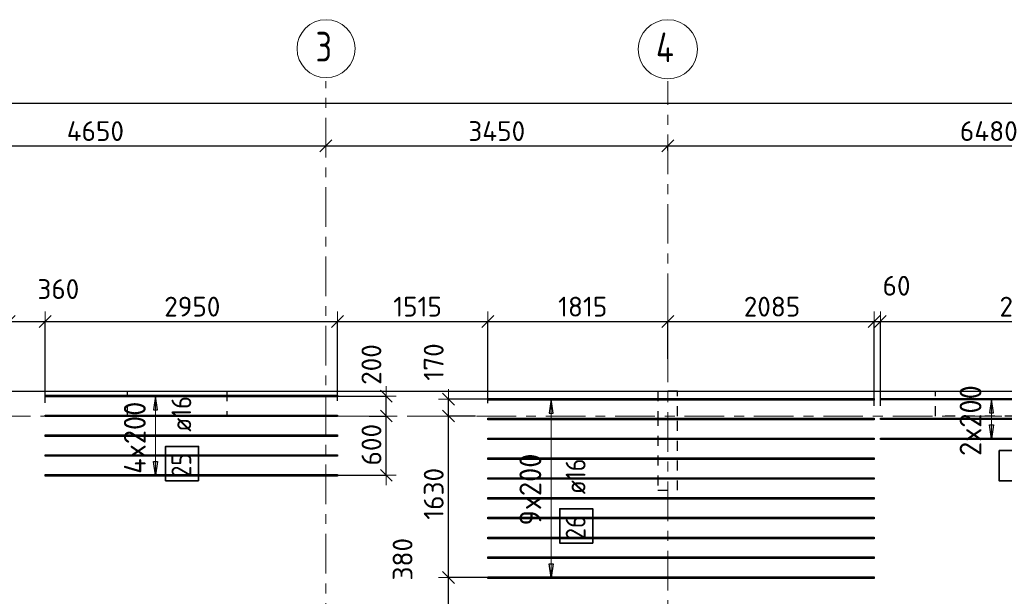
# Model space of a CAD drawing. Header units: metres. Extents: x -38 to 97, y -15 to 21.
# Tile 13 of 132: x 6.06 to 16, y 14.58 to 20.4. Entities that reach past the tile are written whole.
import ezdxf

# ---------------------------------------------------------------- set-up
doc = ezdxf.new("R2010")
doc.units = ezdxf.units.M
doc.header["$PDMODE"] = 65
for name, pattern in [('______11', [0.5, 0.4, -0.05, 0, -0.05]), ('______2', [0.0405, 0.03, -0.0105]), ('______5', [1.1, 0.8, -0.1, 0.1, -0.1])]:
    doc.linetypes.add(name, pattern=pattern)
for name, color, linetype, lineweight in [('XR$2$Осевая линия (1)', 7, '______5', 13), ('XR$2$Размерная линия (1)', 7, 'Continuous', 13), ('XR$4$Перекрытие (1)', 7, 'Continuous', 35), ('XR$4$Размерная линия (1)', 7, 'Continuous', 13)]:
    doc.layers.add(name, color=color, linetype=linetype, lineweight=lineweight)
doc.layers.add('XR$4$Арм.стержн.Доп. Арм верхн.зоны Х', color=7, linetype='Continuous', lineweight=35, true_color=0x8c8cff)
doc.layers.add('XR$6$Стена_ бетон несущ.', color=7, linetype='Continuous', lineweight=70, true_color=0xb4b496)
doc.styles.add('ISOCPEUR', font='txt')
doc.dimstyles.new('DIMSTYLE_3', dxfattribs={"dimtxt": 0.2, "dimasz": 0.2, "dimexe": 0, "dimexo": 0, "dimgap": 0.1, "dimtad": 2, "dimdec": 0, "dimlfac": 1000, "dimrnd": 5, "dimzin": 12, "dimdsep": 46, "dimtxsty": 'ISOCPEUR', "dimblk1": 'ALL_ML_STRICH', "dimblk2": 'ALL_ML_STRICH', "dimsah": 1, "dimcen": 0, "dimclrd": 7, "dimclre": 256, "dimclrt": 7, "dimadec": 0, "dimazin": 0, "dimtfac": 1, "dimtdec": 0, "dimtix": 1, "dimtmove": 2, "dimatfit": 3, "dimfxl": 0, "dimtzin": 0, "dimlwd": 0, "dimlwe": -3, "dimarcsym": 0})
doc.dimstyles.new('DIMSTYLE_33', dxfattribs={"dimtxt": 0.2, "dimasz": 0.2, "dimexe": 0, "dimexo": 0, "dimgap": 0.1, "dimtad": 2, "dimdec": 0, "dimlfac": 1000, "dimrnd": 5, "dimzin": 12, "dimdsep": 46, "dimtxsty": 'ISOCPEUR', "dimblk1": 'ALL_ML_STRICH', "dimblk2": 'ALL_ML_STRICH', "dimsah": 1, "dimcen": 0, "dimclrd": 7, "dimclre": 256, "dimclrt": 7, "dimadec": 0, "dimazin": 0, "dimtfac": 1, "dimtdec": 0, "dimtix": 1, "dimtmove": 2, "dimatfit": 3, "dimfxl": 0, "dimtvp": 1.2, "dimtzin": 0, "dimlwd": 0, "dimlwe": -3, "dimarcsym": 0})

# ---------------------------------------------------------------- blocks, each defined once
blk = doc.blocks.new('ALL_ML_STRICH')
at = {"color": 0, "linetype": 'ByBlock', "lineweight": -2}
for p, q in [((0, -0.5), (0, 0.5)), ((-1, 0), (0.5, 0)), ((-0.3, -0.3), (0.3, 0.3))]:
    blk.add_line(p, q, dxfattribs=at)
blk = doc.blocks.new('*D11')
at = {"layer": 'DEFPOINTS', "color": 7, "linetype": 'Continuous', "lineweight": 13, "transparency": 33554687}
for p in [(0.5, 19.5574), (0.5, 19.3768), (61.6, 17.1197)]:
    blk.add_point(p, dxfattribs=at)
at = {"layer": 'XR$2$Размерная линия (1)', "color": 9, "linetype": 'Continuous', "lineweight": -2, "true_color": 0xc7c7c7, "transparency": 33554687}
for p, q in [((0.5, 19.3568), (0.5, 19.5574)), ((61.6, 17.1397), (61.6, 19.5574))]:
    blk.add_line(p, q, dxfattribs=at)
at = {"layer": 'XR$2$Размерная линия (1)', "color": 7, "linetype": 'Continuous', "lineweight": -2, "transparency": 33554687}
blk.add_line((0.5, 19.5574), (61.6, 19.5574), dxfattribs=at)
at = {"layer": 'XR$2$Размерная линия (1)', "color": 7, "linetype": 'Continuous', "lineweight": 13, "transparency": 33554687, "xscale": 0.2, "yscale": 0.2, "zscale": 0.2, "rotation": 180}
blk.add_blockref('ALL_ML_STRICH', (0.5, 19.5574), dxfattribs=at)
at = {"layer": 'XR$2$Размерная линия (1)', "color": 7, "linetype": 'Continuous', "lineweight": 13, "transparency": 33554687, "xscale": 0.2, "yscale": 0.2, "zscale": 0.2}
blk.add_blockref('ALL_ML_STRICH', (61.6, 19.5574), dxfattribs=at)
at = {"layer": 'XR$2$Размерная линия (1)', "color": 7, "linetype": 'Continuous', "lineweight": 13, "transparency": 33554687, "insert": (31.1, 19.7074), "char_height": 0.2, "width": 1, "attachment_point": 5, "style": 'ISOCPEUR'}
blk.add_mtext('\\A1;{61100}', dxfattribs=at)
blk = doc.blocks.new('*D27')
at = {"layer": 'DEFPOINTS', "color": 7, "linetype": 'Continuous', "lineweight": 13, "transparency": 33554687}
for p in [(4.5, 19.1912), (4.5, 19.1261), (9.15, 19.1262)]:
    blk.add_point(p, dxfattribs=at)
at = {"layer": 'XR$2$Размерная линия (1)', "color": 9, "linetype": 'Continuous', "lineweight": -2, "true_color": 0xc7c7c7, "transparency": 33554687}
for p, q in [((4.5, 19.1712), (4.5, 19.1261)), ((9.15, 19.1261), (9.15, 19.1261))]:
    blk.add_line(p, q, dxfattribs=at)
at = {"layer": 'XR$2$Размерная линия (1)', "color": 7, "linetype": 'Continuous', "lineweight": -2, "transparency": 33554687}
blk.add_line((4.5, 19.1261), (9.15, 19.1261), dxfattribs=at)
at = {"layer": 'XR$2$Размерная линия (1)', "color": 7, "linetype": 'Continuous', "lineweight": 13, "transparency": 33554687, "xscale": 0.2, "yscale": 0.2, "zscale": 0.2, "rotation": 180}
blk.add_blockref('ALL_ML_STRICH', (4.5, 19.1261), dxfattribs=at)
at = {"layer": 'XR$2$Размерная линия (1)', "color": 7, "linetype": 'Continuous', "lineweight": 13, "transparency": 33554687, "xscale": 0.2, "yscale": 0.2, "zscale": 0.2}
blk.add_blockref('ALL_ML_STRICH', (9.15, 19.1261), dxfattribs=at)
at = {"layer": 'XR$2$Размерная линия (1)', "color": 7, "linetype": 'Continuous', "lineweight": 13, "transparency": 33554687, "insert": (6.825, 19.2761), "char_height": 0.2, "width": 0.8, "attachment_point": 5, "style": 'ISOCPEUR'}
blk.add_mtext('\\A1;{4650}', dxfattribs=at)
blk = doc.blocks.new('*D28')
at = {"layer": 'DEFPOINTS', "color": 7, "linetype": 'Continuous', "lineweight": 13, "transparency": 33554687}
for p in [(9.15, 19.1262), (9.15, 19.1261), (12.6, 19.0612)]:
    blk.add_point(p, dxfattribs=at)
at = {"layer": 'XR$2$Размерная линия (1)', "color": 9, "linetype": 'Continuous', "lineweight": -2, "true_color": 0xc7c7c7, "transparency": 33554687}
for p, q in [((9.15, 19.1261), (9.15, 19.1261)), ((12.6, 19.0812), (12.6, 19.1261))]:
    blk.add_line(p, q, dxfattribs=at)
at = {"layer": 'XR$2$Размерная линия (1)', "color": 7, "linetype": 'Continuous', "lineweight": -2, "transparency": 33554687}
blk.add_line((9.15, 19.1261), (12.6, 19.1261), dxfattribs=at)
at = {"layer": 'XR$2$Размерная линия (1)', "color": 7, "linetype": 'Continuous', "lineweight": 13, "transparency": 33554687, "xscale": 0.2, "yscale": 0.2, "zscale": 0.2, "rotation": 180}
blk.add_blockref('ALL_ML_STRICH', (9.15, 19.1261), dxfattribs=at)
at = {"layer": 'XR$2$Размерная линия (1)', "color": 7, "linetype": 'Continuous', "lineweight": 13, "transparency": 33554687, "xscale": 0.2, "yscale": 0.2, "zscale": 0.2}
blk.add_blockref('ALL_ML_STRICH', (12.6, 19.1261), dxfattribs=at)
at = {"layer": 'XR$2$Размерная линия (1)', "color": 7, "linetype": 'Continuous', "lineweight": 13, "transparency": 33554687, "insert": (10.875, 19.2761), "char_height": 0.2, "width": 0.8, "attachment_point": 5, "style": 'ISOCPEUR'}
blk.add_mtext('\\A1;{3450}', dxfattribs=at)
blk = doc.blocks.new('*D29')
at = {"layer": 'DEFPOINTS', "color": 7, "linetype": 'Continuous', "lineweight": 13, "transparency": 33554687}
for p in [(19.08, 19.4874), (12.6, 19.1261), (12.6, 19.0612)]:
    blk.add_point(p, dxfattribs=at)
at = {"layer": 'XR$2$Размерная линия (1)', "color": 9, "linetype": 'Continuous', "lineweight": -2, "true_color": 0xc7c7c7, "transparency": 33554687}
for p, q in [((19.08, 19.4674), (19.08, 19.1261)), ((12.6, 19.0812), (12.6, 19.1261))]:
    blk.add_line(p, q, dxfattribs=at)
at = {"layer": 'XR$2$Размерная линия (1)', "color": 7, "linetype": 'Continuous', "lineweight": -2, "transparency": 33554687}
blk.add_line((12.6, 19.1261), (19.08, 19.1261), dxfattribs=at)
at = {"layer": 'XR$2$Размерная линия (1)', "color": 7, "linetype": 'Continuous', "lineweight": 13, "transparency": 33554687, "xscale": 0.2, "yscale": 0.2, "zscale": 0.2, "rotation": 180}
blk.add_blockref('ALL_ML_STRICH', (12.6, 19.1261), dxfattribs=at)
at = {"layer": 'XR$2$Размерная линия (1)', "color": 7, "linetype": 'Continuous', "lineweight": 13, "transparency": 33554687, "xscale": 0.2, "yscale": 0.2, "zscale": 0.2}
blk.add_blockref('ALL_ML_STRICH', (19.08, 19.1261), dxfattribs=at)
at = {"layer": 'XR$2$Размерная линия (1)', "color": 7, "linetype": 'Continuous', "lineweight": 13, "transparency": 33554687, "insert": (15.84, 19.2761), "char_height": 0.2, "width": 0.8, "attachment_point": 5, "style": 'ISOCPEUR'}
blk.add_mtext('\\A1;{6480}', dxfattribs=at)
blk = doc.blocks.new('*D257')
at = {"layer": 'DEFPOINTS', "color": 7, "linetype": 'Continuous', "lineweight": 13, "transparency": 33554687}
for p in [(9.5679, 16.4), (9.2201, 15.8014), (9.7606, 15.8014)]:
    blk.add_point(p, dxfattribs=at)
at = {"layer": 'XR$4$Размерная линия (1)', "color": 9, "linetype": 'Continuous', "lineweight": -2, "true_color": 0xc7c7c7, "transparency": 33554687}
for p, q in [((9.5879, 16.4), (9.7606, 16.4)), ((9.2401, 15.8014), (9.7606, 15.8014))]:
    blk.add_line(p, q, dxfattribs=at)
at = {"layer": 'XR$4$Размерная линия (1)', "color": 7, "linetype": 'Continuous', "lineweight": -2, "transparency": 33554687}
blk.add_line((9.7606, 15.8014), (9.7606, 16.4), dxfattribs=at)
at = {"layer": 'XR$4$Размерная линия (1)', "color": 7, "linetype": 'Continuous', "lineweight": 13, "transparency": 33554687, "xscale": 0.2, "yscale": 0.2, "zscale": 0.2}
for p, rotation in [((9.7606, 16.4), 90), ((9.7606, 15.8014), 270)]:
    blk.add_blockref('ALL_ML_STRICH', p, dxfattribs=dict(at, rotation=rotation))
at = {"layer": 'XR$4$Размерная линия (1)', "color": 7, "linetype": 'Continuous', "lineweight": 13, "transparency": 33554687, "insert": (9.6106, 16.1107), "char_height": 0.2, "width": 0.6, "attachment_point": 5, "rotation": 90, "style": 'ISOCPEUR'}
blk.add_mtext('\\A1;{600}', dxfattribs=at)
blk = doc.blocks.new('*D258')
at = {"layer": 'DEFPOINTS', "color": 7, "linetype": 'Continuous', "lineweight": 13, "transparency": 33554687}
for p in [(9.1786, 16.6014), (9.5679, 16.4), (9.7606, 16.4)]:
    blk.add_point(p, dxfattribs=at)
at = {"layer": 'XR$4$Размерная линия (1)', "color": 9, "linetype": 'Continuous', "lineweight": -2, "true_color": 0xc7c7c7, "transparency": 33554687}
for p, q in [((9.1986, 16.6014), (9.7606, 16.6014)), ((9.5879, 16.4), (9.7606, 16.4))]:
    blk.add_line(p, q, dxfattribs=at)
at = {"layer": 'XR$4$Размерная линия (1)', "color": 7, "linetype": 'Continuous', "lineweight": -2, "transparency": 33554687}
blk.add_line((9.7606, 16.4), (9.7606, 16.6014), dxfattribs=at)
at = {"layer": 'XR$4$Размерная линия (1)', "color": 7, "linetype": 'Continuous', "lineweight": 13, "transparency": 33554687, "xscale": 0.2, "yscale": 0.2, "zscale": 0.2}
for p, rotation in [((9.7606, 16.6014), 90), ((9.7606, 16.4), 270)]:
    blk.add_blockref('ALL_ML_STRICH', p, dxfattribs=dict(at, rotation=rotation))
at = {"layer": 'XR$4$Размерная линия (1)', "color": 7, "linetype": 'Continuous', "lineweight": 13, "transparency": 33554687, "insert": (9.6102, 16.9198), "char_height": 0.2, "width": 0.6, "attachment_point": 5, "rotation": 90, "style": 'ISOCPEUR'}
blk.add_mtext('\\A1;{200}', dxfattribs=at)
blk = doc.blocks.new('*D261')
at = {"layer": 'DEFPOINTS', "color": 7, "linetype": 'Continuous', "lineweight": 13, "transparency": 33554687}
for p in [(5.9564, 17.3539), (5.9564, 16.4957), (6.318, 16.5124)]:
    blk.add_point(p, dxfattribs=at)
at = {"layer": 'XR$4$Размерная линия (1)', "color": 9, "linetype": 'Continuous', "lineweight": -2, "true_color": 0xc7c7c7, "transparency": 33554687}
for p, q in [((5.9564, 16.5157), (5.9564, 17.3539)), ((6.318, 16.5324), (6.318, 17.3539))]:
    blk.add_line(p, q, dxfattribs=at)
at = {"layer": 'XR$4$Размерная линия (1)', "color": 7, "linetype": 'Continuous', "lineweight": -2, "transparency": 33554687}
blk.add_line((5.9564, 17.3539), (6.318, 17.3539), dxfattribs=at)
at = {"layer": 'XR$4$Размерная линия (1)', "color": 7, "linetype": 'Continuous', "lineweight": 13, "transparency": 33554687, "xscale": 0.2, "yscale": 0.2, "zscale": 0.2, "rotation": 180}
blk.add_blockref('ALL_ML_STRICH', (5.9564, 17.3539), dxfattribs=at)
at = {"layer": 'XR$4$Размерная линия (1)', "color": 7, "linetype": 'Continuous', "lineweight": 13, "transparency": 33554687, "xscale": 0.2, "yscale": 0.2, "zscale": 0.2}
blk.add_blockref('ALL_ML_STRICH', (6.318, 17.3539), dxfattribs=at)
at = {"layer": 'XR$4$Размерная линия (1)', "color": 7, "linetype": 'Continuous', "lineweight": 13, "transparency": 33554687, "insert": (6.4514, 17.6814), "char_height": 0.2, "width": 0.6, "attachment_point": 5, "style": 'ISOCPEUR'}
blk.add_mtext('\\A1;{360}', dxfattribs=at)
blk = doc.blocks.new('*D262')
at = {"layer": 'DEFPOINTS', "color": 7, "linetype": 'Continuous', "lineweight": 13, "transparency": 33554687}
for p in [(6.318, 17.3539), (6.318, 16.5124), (9.268, 16.5331)]:
    blk.add_point(p, dxfattribs=at)
at = {"layer": 'XR$4$Размерная линия (1)', "color": 9, "linetype": 'Continuous', "lineweight": -2, "true_color": 0xc7c7c7, "transparency": 33554687}
for p, q in [((6.318, 16.5324), (6.318, 17.3539)), ((9.268, 16.5531), (9.268, 17.3539))]:
    blk.add_line(p, q, dxfattribs=at)
at = {"layer": 'XR$4$Размерная линия (1)', "color": 7, "linetype": 'Continuous', "lineweight": -2, "transparency": 33554687}
blk.add_line((6.318, 17.3539), (9.268, 17.3539), dxfattribs=at)
at = {"layer": 'XR$4$Размерная линия (1)', "color": 7, "linetype": 'Continuous', "lineweight": 13, "transparency": 33554687, "xscale": 0.2, "yscale": 0.2, "zscale": 0.2, "rotation": 180}
blk.add_blockref('ALL_ML_STRICH', (6.318, 17.3539), dxfattribs=at)
at = {"layer": 'XR$4$Размерная линия (1)', "color": 7, "linetype": 'Continuous', "lineweight": 13, "transparency": 33554687, "xscale": 0.2, "yscale": 0.2, "zscale": 0.2}
blk.add_blockref('ALL_ML_STRICH', (9.268, 17.3539), dxfattribs=at)
at = {"layer": 'XR$4$Размерная линия (1)', "color": 7, "linetype": 'Continuous', "lineweight": 13, "transparency": 33554687, "insert": (7.803, 17.5039), "char_height": 0.2, "width": 0.8, "attachment_point": 5, "style": 'ISOCPEUR'}
blk.add_mtext('\\A1;{2950}', dxfattribs=at)
blk = doc.blocks.new('*D263')
at = {"layer": 'DEFPOINTS', "color": 7, "linetype": 'Continuous', "lineweight": 13, "transparency": 33554687}
for p in [(9.268, 17.3539), (9.268, 16.5331), (10.7838, 16.51)]:
    blk.add_point(p, dxfattribs=at)
at = {"layer": 'XR$4$Размерная линия (1)', "color": 9, "linetype": 'Continuous', "lineweight": -2, "true_color": 0xc7c7c7, "transparency": 33554687}
for p, q in [((9.268, 16.5531), (9.268, 17.3539)), ((10.7838, 16.53), (10.7838, 17.3539))]:
    blk.add_line(p, q, dxfattribs=at)
at = {"layer": 'XR$4$Размерная линия (1)', "color": 7, "linetype": 'Continuous', "lineweight": -2, "transparency": 33554687}
blk.add_line((9.268, 17.3539), (10.7838, 17.3539), dxfattribs=at)
at = {"layer": 'XR$4$Размерная линия (1)', "color": 7, "linetype": 'Continuous', "lineweight": 13, "transparency": 33554687, "xscale": 0.2, "yscale": 0.2, "zscale": 0.2, "rotation": 180}
blk.add_blockref('ALL_ML_STRICH', (9.268, 17.3539), dxfattribs=at)
at = {"layer": 'XR$4$Размерная линия (1)', "color": 7, "linetype": 'Continuous', "lineweight": 13, "transparency": 33554687, "xscale": 0.2, "yscale": 0.2, "zscale": 0.2}
blk.add_blockref('ALL_ML_STRICH', (10.7838, 17.3539), dxfattribs=at)
at = {"layer": 'XR$4$Размерная линия (1)', "color": 7, "linetype": 'Continuous', "lineweight": 13, "transparency": 33554687, "insert": (10.0759, 17.5039), "char_height": 0.2, "width": 0.8, "attachment_point": 5, "style": 'ISOCPEUR'}
blk.add_mtext('\\A1;{1515}', dxfattribs=at)
blk = doc.blocks.new('*D264')
at = {"layer": 'DEFPOINTS', "color": 7, "linetype": 'Continuous', "lineweight": 13, "transparency": 33554687}
for p in [(10.7838, 17.3539), (12.6, 16.9561), (10.7838, 16.51)]:
    blk.add_point(p, dxfattribs=at)
at = {"layer": 'XR$4$Размерная линия (1)', "color": 9, "linetype": 'Continuous', "lineweight": -2, "true_color": 0xc7c7c7, "transparency": 33554687}
for p, q in [((10.7838, 16.53), (10.7838, 17.3539)), ((12.6, 16.9761), (12.6, 17.3539))]:
    blk.add_line(p, q, dxfattribs=at)
at = {"layer": 'XR$4$Размерная линия (1)', "color": 7, "linetype": 'Continuous', "lineweight": -2, "transparency": 33554687}
blk.add_line((10.7838, 17.3539), (12.6, 17.3539), dxfattribs=at)
at = {"layer": 'XR$4$Размерная линия (1)', "color": 7, "linetype": 'Continuous', "lineweight": 13, "transparency": 33554687, "xscale": 0.2, "yscale": 0.2, "zscale": 0.2, "rotation": 180}
blk.add_blockref('ALL_ML_STRICH', (10.7838, 17.3539), dxfattribs=at)
at = {"layer": 'XR$4$Размерная линия (1)', "color": 7, "linetype": 'Continuous', "lineweight": 13, "transparency": 33554687, "xscale": 0.2, "yscale": 0.2, "zscale": 0.2}
blk.add_blockref('ALL_ML_STRICH', (12.6, 17.3539), dxfattribs=at)
at = {"layer": 'XR$4$Размерная линия (1)', "color": 7, "linetype": 'Continuous', "lineweight": 13, "transparency": 33554687, "insert": (11.7419, 17.5039), "char_height": 0.2, "width": 0.8, "attachment_point": 5, "style": 'ISOCPEUR'}
blk.add_mtext('\\A1;{1815}', dxfattribs=at)
blk = doc.blocks.new('*D265')
at = {"layer": 'DEFPOINTS', "color": 7, "linetype": 'Continuous', "lineweight": 13, "transparency": 33554687}
for p in [(12.6, 17.3539), (12.6, 16.9561), (14.6838, 16.4832)]:
    blk.add_point(p, dxfattribs=at)
at = {"layer": 'XR$4$Размерная линия (1)', "color": 9, "linetype": 'Continuous', "lineweight": -2, "true_color": 0xc7c7c7, "transparency": 33554687}
for p, q in [((12.6, 16.9761), (12.6, 17.3539)), ((14.6838, 16.5032), (14.6838, 17.3539))]:
    blk.add_line(p, q, dxfattribs=at)
at = {"layer": 'XR$4$Размерная линия (1)', "color": 7, "linetype": 'Continuous', "lineweight": -2, "transparency": 33554687}
blk.add_line((12.6, 17.3539), (14.6838, 17.3539), dxfattribs=at)
at = {"layer": 'XR$4$Размерная линия (1)', "color": 7, "linetype": 'Continuous', "lineweight": 13, "transparency": 33554687, "xscale": 0.2, "yscale": 0.2, "zscale": 0.2, "rotation": 180}
blk.add_blockref('ALL_ML_STRICH', (12.6, 17.3539), dxfattribs=at)
at = {"layer": 'XR$4$Размерная линия (1)', "color": 7, "linetype": 'Continuous', "lineweight": 13, "transparency": 33554687, "xscale": 0.2, "yscale": 0.2, "zscale": 0.2}
blk.add_blockref('ALL_ML_STRICH', (14.6838, 17.3539), dxfattribs=at)
at = {"layer": 'XR$4$Размерная линия (1)', "color": 7, "linetype": 'Continuous', "lineweight": 13, "transparency": 33554687, "insert": (13.6519, 17.5039), "char_height": 0.2, "width": 0.8, "attachment_point": 5, "style": 'ISOCPEUR'}
blk.add_mtext('\\A1;{2085}', dxfattribs=at)
blk = doc.blocks.new('*D266')
at = {"layer": 'DEFPOINTS', "color": 7, "linetype": 'Continuous', "lineweight": 13, "transparency": 33554687}
for p in [(14.6838, 17.3539), (14.6838, 16.4832), (14.7452, 16.4831)]:
    blk.add_point(p, dxfattribs=at)
at = {"layer": 'XR$4$Размерная линия (1)', "color": 9, "linetype": 'Continuous', "lineweight": -2, "true_color": 0xc7c7c7, "transparency": 33554687}
for p, q in [((14.6838, 16.5032), (14.6838, 17.3539)), ((14.7452, 16.5031), (14.7452, 17.3539))]:
    blk.add_line(p, q, dxfattribs=at)
at = {"layer": 'XR$4$Размерная линия (1)', "color": 7, "linetype": 'Continuous', "lineweight": -2, "transparency": 33554687}
blk.add_line((14.6838, 17.3539), (14.7452, 17.3539), dxfattribs=at)
at = {"layer": 'XR$4$Размерная линия (1)', "color": 7, "linetype": 'Continuous', "lineweight": 13, "transparency": 33554687, "xscale": 0.2, "yscale": 0.2, "zscale": 0.2}
blk.add_blockref('ALL_ML_STRICH', (14.7452, 17.3539), dxfattribs=at)
at = {"layer": 'XR$4$Размерная линия (1)', "color": 7, "linetype": 'Continuous', "lineweight": 13, "transparency": 33554687, "xscale": 0.2, "yscale": 0.2, "zscale": 0.2, "rotation": 180}
blk.add_blockref('ALL_ML_STRICH', (14.6838, 17.3539), dxfattribs=at)
at = {"layer": 'XR$4$Размерная линия (1)', "color": 7, "linetype": 'Continuous', "lineweight": 13, "transparency": 33554687, "insert": (14.9089, 17.7148), "char_height": 0.2, "width": 0.4, "attachment_point": 5, "style": 'ISOCPEUR'}
blk.add_mtext('\\A1;{60}', dxfattribs=at)
blk = doc.blocks.new('*D267')
at = {"layer": 'DEFPOINTS', "color": 7, "linetype": 'Continuous', "lineweight": 13, "transparency": 33554687}
for p in [(14.7452, 17.3539), (17.6952, 16.4993), (14.7452, 16.4831)]:
    blk.add_point(p, dxfattribs=at)
at = {"layer": 'XR$4$Размерная линия (1)', "color": 9, "linetype": 'Continuous', "lineweight": -2, "true_color": 0xc7c7c7, "transparency": 33554687}
for p, q in [((14.7452, 16.5031), (14.7452, 17.3539)), ((17.6952, 16.5193), (17.6952, 17.3539))]:
    blk.add_line(p, q, dxfattribs=at)
at = {"layer": 'XR$4$Размерная линия (1)', "color": 7, "linetype": 'Continuous', "lineweight": -2, "transparency": 33554687}
blk.add_line((14.7452, 17.3539), (17.6952, 17.3539), dxfattribs=at)
at = {"layer": 'XR$4$Размерная линия (1)', "color": 7, "linetype": 'Continuous', "lineweight": 13, "transparency": 33554687, "xscale": 0.2, "yscale": 0.2, "zscale": 0.2, "rotation": 180}
blk.add_blockref('ALL_ML_STRICH', (14.7452, 17.3539), dxfattribs=at)
at = {"layer": 'XR$4$Размерная линия (1)', "color": 7, "linetype": 'Continuous', "lineweight": 13, "transparency": 33554687, "xscale": 0.2, "yscale": 0.2, "zscale": 0.2}
blk.add_blockref('ALL_ML_STRICH', (17.6952, 17.3539), dxfattribs=at)
at = {"layer": 'XR$4$Размерная линия (1)', "color": 7, "linetype": 'Continuous', "lineweight": 13, "transparency": 33554687, "insert": (16.2302, 17.5039), "char_height": 0.2, "width": 0.8, "attachment_point": 5, "style": 'ISOCPEUR'}
blk.add_mtext('\\A1;{2950}', dxfattribs=at)
blk = doc.blocks.new('*D559')
at = {"layer": 'DEFPOINTS', "color": 7, "linetype": 'Continuous', "lineweight": 13, "transparency": 33554687}
for p in [(10.8524, 14.7694), (10.3887, 14.3906), (10.8524, 14.3906)]:
    blk.add_point(p, dxfattribs=at)
at = {"layer": 'XR$4$Размерная линия (1)', "color": 9, "linetype": 'Continuous', "lineweight": -2, "true_color": 0xc7c7c7, "transparency": 33554687}
for p, q in [((10.8324, 14.7694), (10.3887, 14.7694)), ((10.8324, 14.3906), (10.3887, 14.3906))]:
    blk.add_line(p, q, dxfattribs=at)
at = {"layer": 'XR$4$Размерная линия (1)', "color": 7, "linetype": 'Continuous', "lineweight": -2, "transparency": 33554687}
blk.add_line((10.3887, 14.3906), (10.3887, 14.7694), dxfattribs=at)
at = {"layer": 'XR$4$Размерная линия (1)', "color": 7, "linetype": 'Continuous', "lineweight": 13, "transparency": 33554687, "xscale": 0.2, "yscale": 0.2, "zscale": 0.2}
for p, rotation in [((10.3887, 14.7694), 90), ((10.3887, 14.3906), 270)]:
    blk.add_blockref('ALL_ML_STRICH', p, dxfattribs=dict(at, rotation=rotation))
at = {"layer": 'XR$4$Размерная линия (1)', "color": 7, "linetype": 'Continuous', "lineweight": 13, "transparency": 33554687, "insert": (9.9246, 14.9544), "char_height": 0.2, "width": 0.6, "attachment_point": 5, "rotation": 90, "style": 'ISOCPEUR'}
blk.add_mtext('\\A1;{380}', dxfattribs=at)
blk = doc.blocks.new('*D560')
at = {"layer": 'DEFPOINTS', "color": 7, "linetype": 'Continuous', "lineweight": 13, "transparency": 33554687}
for p in [(10.6791, 16.4), (10.3887, 14.7694), (10.8524, 14.7694)]:
    blk.add_point(p, dxfattribs=at)
at = {"layer": 'XR$4$Размерная линия (1)', "color": 9, "linetype": 'Continuous', "lineweight": -2, "true_color": 0xc7c7c7, "transparency": 33554687}
for p, q in [((10.6591, 16.4), (10.3887, 16.4)), ((10.8324, 14.7694), (10.3887, 14.7694))]:
    blk.add_line(p, q, dxfattribs=at)
at = {"layer": 'XR$4$Размерная линия (1)', "color": 7, "linetype": 'Continuous', "lineweight": -2, "transparency": 33554687}
blk.add_line((10.3887, 14.7694), (10.3887, 16.4), dxfattribs=at)
at = {"layer": 'XR$4$Размерная линия (1)', "color": 7, "linetype": 'Continuous', "lineweight": 13, "transparency": 33554687, "xscale": 0.2, "yscale": 0.2, "zscale": 0.2}
for p, rotation in [((10.3887, 16.4), 90), ((10.3887, 14.7694), 270)]:
    blk.add_blockref('ALL_ML_STRICH', p, dxfattribs=dict(at, rotation=rotation))
at = {"layer": 'XR$4$Размерная линия (1)', "color": 7, "linetype": 'Continuous', "lineweight": 13, "transparency": 33554687, "insert": (10.2387, 15.6147), "char_height": 0.2, "width": 0.8, "attachment_point": 5, "rotation": 90, "style": 'ISOCPEUR'}
blk.add_mtext('\\A1;{1630}', dxfattribs=at)
blk = doc.blocks.new('*D561')
at = {"layer": 'DEFPOINTS', "color": 7, "linetype": 'Continuous', "lineweight": 13, "transparency": 33554687}
for p in [(10.8274, 16.5694), (10.3887, 16.4), (10.6791, 16.4)]:
    blk.add_point(p, dxfattribs=at)
at = {"layer": 'XR$4$Размерная линия (1)', "color": 9, "linetype": 'Continuous', "lineweight": -2, "true_color": 0xc7c7c7, "transparency": 33554687}
for p, q in [((10.8074, 16.5694), (10.3887, 16.5694)), ((10.6591, 16.4), (10.3887, 16.4))]:
    blk.add_line(p, q, dxfattribs=at)
at = {"layer": 'XR$4$Размерная линия (1)', "color": 7, "linetype": 'Continuous', "lineweight": -2, "transparency": 33554687}
blk.add_line((10.3887, 16.4), (10.3887, 16.5694), dxfattribs=at)
at = {"layer": 'XR$4$Размерная линия (1)', "color": 7, "linetype": 'Continuous', "lineweight": 13, "transparency": 33554687, "xscale": 0.2, "yscale": 0.2, "zscale": 0.2}
for p, rotation in [((10.3887, 16.5694), 90), ((10.3887, 16.4), 270)]:
    blk.add_blockref('ALL_ML_STRICH', p, dxfattribs=dict(at, rotation=rotation))
at = {"layer": 'XR$4$Размерная линия (1)', "color": 7, "linetype": 'Continuous', "lineweight": 13, "transparency": 33554687, "insert": (10.2387, 16.9452), "char_height": 0.2, "width": 0.6, "attachment_point": 5, "rotation": 90, "style": 'ISOCPEUR'}
blk.add_mtext('\\A1;{170}', dxfattribs=at)

msp = doc.modelspace()

# ---------------------------------------------------------------- linework, layer by layer
at = {"layer": 'XR$2$Осевая линия (1)', "color": 253, "linetype": '______11', "lineweight": 13, "true_color": 0xa0a0a0, "transparency": 33554687}
for p, q in [((9.15, -3.39), (9.15, 19.78)), ((12.6, 8.34), (12.6, 19.78)), ((-2.63, 16.4), (62.6, 16.4))]:
    msp.add_line(p, q, dxfattribs=at)
at = {"layer": 'XR$2$Осевая линия (1)', "color": 7, "linetype": 'Continuous', "lineweight": 13, "transparency": 33554687}
for centre, radius in [((9.1524, 20.1081), 0.2924), ((12.6013, 20.1017), 0.2988)]:
    msp.add_circle(centre, radius, dxfattribs=at)
at = {"layer": 'XR$4$Арм.стержн.Доп. Арм верхн.зоны Х', "color": 253, "linetype": 'Continuous', "lineweight": -3, "true_color": 0xa0a0a0, "transparency": 33554687}
for p, q in [((7.4329, 16.6014), (7.3329, 16.6014)), ((7.4329, 16.6014), (7.5329, 16.6014)), ((11.4239, 16.5694), (11.3239, 16.5694)), ((11.4239, 16.5694), (11.5239, 16.5694)), ((15.8654, 16.5709), (15.7654, 16.5709)), ((15.8654, 16.5709), (15.9654, 16.5709)), ((15.8654, 16.1709), (15.7654, 16.1709)), ((15.8654, 16.1709), (15.9654, 16.1709)), ((7.4329, 15.8014), (7.3329, 15.8014)), ((7.4329, 15.8014), (7.5329, 15.8014)), ((11.4239, 14.7694), (11.3239, 14.7694)), ((11.4239, 14.7694), (11.5239, 14.7694))]:
    msp.add_line(p, q, dxfattribs=at)
at = {"layer": 'XR$4$Арм.стержн.Доп. Арм верхн.зоны Х', "color": 7, "linetype": 'Continuous', "lineweight": 25, "transparency": 33554687}
for p, q in [((7.4329, 16.6014), (7.4129, 16.4614)), ((7.4529, 16.4614), (7.4329, 16.6014)), ((11.4239, 16.5694), (11.4039, 16.4294)), ((11.4439, 16.4294), (11.4239, 16.5694)), ((15.8654, 16.5709), (15.8454, 16.4309)), ((15.8854, 16.4309), (15.8654, 16.5709)), ((7.4129, 16.4614), (7.4529, 16.4614)), ((11.4039, 16.4294), (11.4439, 16.4294)), ((15.8454, 16.4309), (15.8854, 16.4309)), ((15.8654, 16.1709), (15.8454, 16.3109)), ((15.8454, 16.3109), (15.8854, 16.3109)), ((15.8854, 16.3109), (15.8654, 16.1709)), ((7.4329, 15.8014), (7.4129, 15.9414)), ((7.4129, 15.9414), (7.4529, 15.9414)), ((7.4529, 15.9414), (7.4329, 15.8014)), ((11.4239, 14.7694), (11.4039, 14.9094)), ((11.4039, 14.9094), (11.4439, 14.9094)), ((11.4439, 14.9094), (11.4239, 14.7694))]:
    msp.add_line(p, q, dxfattribs=at)
at = {"layer": 'XR$4$Арм.стержн.Доп. Арм верхн.зоны Х', "color": 7, "linetype": 'Continuous', "lineweight": 13, "transparency": 33554687}
for p, q in [((7.4329, 16.6014), (7.4329, 16.6014)), ((7.4329, 15.8014), (7.4329, 16.6014)), ((11.4239, 16.5694), (11.4239, 16.5694)), ((11.4239, 14.7694), (11.4239, 16.5694)), ((15.8654, 16.5709), (15.8654, 16.5709)), ((15.8654, 16.1709), (15.8654, 16.5709)), ((15.8654, 16.1709), (15.8654, 16.1709)), ((7.4329, 15.8014), (7.4329, 15.8014)), ((11.4239, 14.7694), (11.4239, 14.7694))]:
    msp.add_line(p, q, dxfattribs=at)
at = {"layer": 'XR$4$Арм.стержн.Доп. Арм верхн.зоны Х', "color": 7, "linetype": 'Continuous', "lineweight": 25, "transparency": 33554687}
for points in [[(9.268, 16.5934), (6.318, 16.5934), (6.318, 16.6094), (9.268, 16.6094), (9.268, 16.5934)], [(10.7838, 16.5774), (14.6838, 16.5774), (14.6838, 16.5614), (10.7838, 16.5614), (10.7838, 16.5774)], [(17.6952, 16.5639), (14.7452, 16.5639), (14.7452, 16.5779), (17.6952, 16.5779), (17.6952, 16.5639)], [(9.268, 16.3934), (6.318, 16.3934), (6.318, 16.4094), (9.268, 16.4094), (9.268, 16.3934)], [(10.7838, 16.3774), (14.6838, 16.3774), (14.6838, 16.3614), (10.7838, 16.3614), (10.7838, 16.3774)], [(17.6952, 16.3639), (14.7452, 16.3639), (14.7452, 16.3779), (17.6952, 16.3779), (17.6952, 16.3639)], [(9.268, 16.1934), (6.318, 16.1934), (6.318, 16.2094), (9.268, 16.2094), (9.268, 16.1934)], [(10.7838, 16.1774), (14.6838, 16.1774), (14.6838, 16.1614), (10.7838, 16.1614), (10.7838, 16.1774)], [(17.6952, 16.1639), (14.7452, 16.1639), (14.7452, 16.1779), (17.6952, 16.1779), (17.6952, 16.1639)], [(9.268, 15.9934), (6.318, 15.9934), (6.318, 16.0094), (9.268, 16.0094), (9.268, 15.9934)], [(10.7838, 15.9774), (14.6838, 15.9774), (14.6838, 15.9614), (10.7838, 15.9614), (10.7838, 15.9774)], [(9.268, 15.7934), (6.318, 15.7934), (6.318, 15.8094), (9.268, 15.8094), (9.268, 15.7934)], [(10.7838, 15.7774), (14.6838, 15.7774), (14.6838, 15.7614), (10.7838, 15.7614), (10.7838, 15.7774)], [(10.7838, 15.5774), (14.6838, 15.5774), (14.6838, 15.5614), (10.7838, 15.5614), (10.7838, 15.5774)], [(10.7838, 15.3774), (14.6838, 15.3774), (14.6838, 15.3614), (10.7838, 15.3614), (10.7838, 15.3774)], [(10.7838, 15.1774), (14.6838, 15.1774), (14.6838, 15.1614), (10.7838, 15.1614), (10.7838, 15.1774)], [(10.7838, 14.9774), (14.6838, 14.9774), (14.6838, 14.9614), (10.7838, 14.9614), (10.7838, 14.9774)], [(10.7838, 14.7774), (14.6838, 14.7774), (14.6838, 14.7614), (10.7838, 14.7614), (10.7838, 14.7774)]]:
    msp.add_lwpolyline(points, dxfattribs=at)
at = {"layer": 'XR$4$Арм.стержн.Доп. Арм верхн.зоны Х', "color": 7, "linetype": 'Continuous', "lineweight": 35, "transparency": 33554687}
for points in [[(7.8662, 15.7472), (7.8662, 16.0939), (7.5329, 16.0939), (7.5329, 15.7472), (7.8662, 15.7472)], [(16.2785, 15.7446), (16.2785, 16.0513), (15.9452, 16.0513), (15.9452, 15.7446), (16.2785, 15.7446)], [(11.8439, 15.1172), (11.8439, 15.4639), (11.5105, 15.4639), (11.5105, 15.1172), (11.8439, 15.1172)]]:
    msp.add_lwpolyline(points, dxfattribs=at)
at = {"layer": 'XR$4$Перекрытие (1)', "color": 7, "linetype": 'Continuous', "lineweight": 25, "transparency": 33554687}
msp.add_line((0.25, 16.6502), (19.08, 16.6502), dxfattribs=at)
at = {"layer": 'XR$6$Стена_ бетон несущ.', "color": 253, "linetype": '______2', "lineweight": -3, "true_color": 0xa0a0a0, "transparency": 33554687}
for p, q in [((12.5, 16.65), (12.5, 16.4)), ((12.7, 16.65), (12.5, 16.65)), ((12.7, 16.4), (12.7, 16.65)), ((12.5, 16.4), (12.5, 15.65)), ((12.7, 15.65), (12.7, 16.4)), ((12.5, 15.65), (12.5, 15.65)), ((12.5, 15.65), (12.7, 15.65))]:
    msp.add_line(p, q, dxfattribs=at)
for points in [[(7.1499, 16.65), (8.1499, 16.65), (8.1499, 16.4), (7.1499, 16.4), (7.1499, 16.65)], [(15.3, 16.65), (16.3, 16.65), (16.3, 16.4), (15.3, 16.4), (15.3, 16.65)]]:
    msp.add_lwpolyline(points, close=True, dxfattribs=at)

# ---------------------------------------------------------------- texts
at = {"layer": 'XR$2$Осевая линия (1)', "color": 7, "linetype": 'Continuous', "lineweight": 13, "transparency": 33554687, "char_height": 0.3, "attachment_point": 7, "style": 'ISOCPEUR'}
for s, insert, width in [('\\W0.78;3', (9.0474, 19.9776), 0.326407), ('\\W0.80;4', (12.4813, 19.9712), 0.359833)]:
    msp.add_mtext(s, dxfattribs=dict(at, insert=insert, width=width))
at = {"layer": 'XR$4$Арм.стержн.Доп. Арм верхн.зоны Х', "color": 7, "linetype": 'Continuous', "lineweight": 13, "transparency": 33554687, "char_height": 0.22, "attachment_point": 7, "rotation": 90, "style": 'ISOCPEUR'}
for s, insert, width in [('\\W0.95;2x200', (15.7654, 15.9969), 0.873359), ('\\W0.95;4x200', (7.3329, 15.8164), 0.895564), ('\\W0.95;9x200', (11.3239, 15.2954), 0.873359)]:
    msp.add_mtext(s, dxfattribs=dict(at, insert=insert, width=width))
at = {"layer": 'XR$4$Арм.стержн.Доп. Арм верхн.зоны Х', "color": 7, "linetype": 'Continuous', "lineweight": 25, "transparency": 33554687, "char_height": 0.2, "attachment_point": 7, "rotation": 90, "style": 'ISOCPEUR'}
for s, insert, width in [('\\W0.89; ø16 ', (7.7929, 16.1272), 0.749105), ('\\W0.87;25', (7.7929, 15.7805), 0.367208), ('\\W0.89; ø16 ', (11.7705, 15.4972), 0.749105), ('\\W0.87;26', (11.7705, 15.1505), 0.367208)]:
    msp.add_mtext(s, dxfattribs=dict(at, insert=insert, width=width))

# ---------------------------------------------------------------- dimensions: what is measured, and where the dimension line sits
at = {"layer": 'XR$2$Размерная линия (1)', "color": 7, "linetype": 'Continuous', "lineweight": 13, "transparency": 33554687}
for base, p1, p2, picture, middle in [((61.6, 19.5574), (0.5, 19.3568), (61.6, 17.1397), '*D11', (31.1, 19.7074)), ((19.08, 19.1261), (12.6, 19.0812), (19.08, 19.4674), '*D29', (15.84, 19.2761)), ((9.15, 19.1261), (4.5, 19.1712), (9.15, 19.1261), '*D27', (6.825, 19.2761)), ((12.6, 19.1261), (9.15, 19.1261), (12.6, 19.0812), '*D28', (10.875, 19.2761))]:
    dim = msp.add_linear_dim(base=base, p1=p1, p2=p2, dimstyle='DIMSTYLE_3', override={"dimpost": '<>', "dimclrd": 7, "dimclre": 9, "dimclrt": 7, "dimlwd": 0, "dimlwe": 65533}, dxfattribs=at)
    dim.commit()
    dim.dimension.update_dxf_attribs({"geometry": picture, "text_midpoint": middle, "dimtype": 160})
at = {"layer": 'XR$4$Размерная линия (1)', "color": 7, "linetype": 'Continuous', "lineweight": 13, "transparency": 33554687}
for base, p1, p2, dimstyle, picture, middle in [((6.318, 17.3539), (5.9564, 16.5157), (6.318, 16.5324), 'DIMSTYLE_33', '*D261', (6.4514, 17.6814)), ((14.7452, 17.3539), (14.6838, 16.5032), (14.7452, 16.5031), 'DIMSTYLE_33', '*D266', (14.9089, 17.7148)), ((9.268, 17.3539), (6.318, 16.5324), (9.268, 16.5531), 'DIMSTYLE_3', '*D262', (7.803, 17.5039)), ((10.7838, 17.3539), (9.268, 16.5531), (10.7838, 16.53), 'DIMSTYLE_3', '*D263', (10.0759, 17.5039)), ((12.6, 17.3539), (10.7838, 16.53), (12.6, 16.9761), 'DIMSTYLE_3', '*D264', (11.7419, 17.5039)), ((14.6838, 17.3539), (12.6, 16.9761), (14.6838, 16.5032), 'DIMSTYLE_3', '*D265', (13.6519, 17.5039)), ((17.6952, 17.3539), (14.7452, 16.5031), (17.6952, 16.5193), 'DIMSTYLE_3', '*D267', (16.2302, 17.5039))]:
    dim = msp.add_linear_dim(base=base, p1=p1, p2=p2, dimstyle=dimstyle, override={"dimpost": '<>', "dimclrd": 7, "dimclre": 9, "dimclrt": 7, "dimlwd": 0, "dimlwe": 65533}, dxfattribs=at)
    dim.commit()
    dim.dimension.update_dxf_attribs({"geometry": picture, "text_midpoint": middle, "dimtype": 160})
for base, p1, p2, dimstyle, picture, middle in [((9.7606, 16.6014), (9.5879, 16.4), (9.1986, 16.6014), 'DIMSTYLE_33', '*D258', (9.6102, 16.9198)), ((10.3887, 16.5694), (10.6591, 16.4), (10.8074, 16.5694), 'DIMSTYLE_33', '*D561', (10.2387, 16.9452)), ((9.7606, 16.4), (9.2401, 15.8014), (9.5879, 16.4), 'DIMSTYLE_3', '*D257', (9.6106, 16.1107)), ((10.3887, 16.4), (10.8324, 14.7694), (10.6591, 16.4), 'DIMSTYLE_3', '*D560', (10.2387, 15.6147)), ((10.3887, 14.7694), (10.8324, 14.3906), (10.8324, 14.7694), 'DIMSTYLE_33', '*D559', (9.9246, 14.9544))]:
    dim = msp.add_linear_dim(base=base, p1=p1, p2=p2, angle=90, dimstyle=dimstyle, override={"dimpost": '<>', "dimclrd": 7, "dimclre": 9, "dimclrt": 7, "dimlwd": 0, "dimlwe": 65533}, dxfattribs=at)
    dim.commit()
    dim.dimension.update_dxf_attribs({"geometry": picture, "text_midpoint": middle, "dimtype": 160})

doc.saveas('drawing.dxf')
